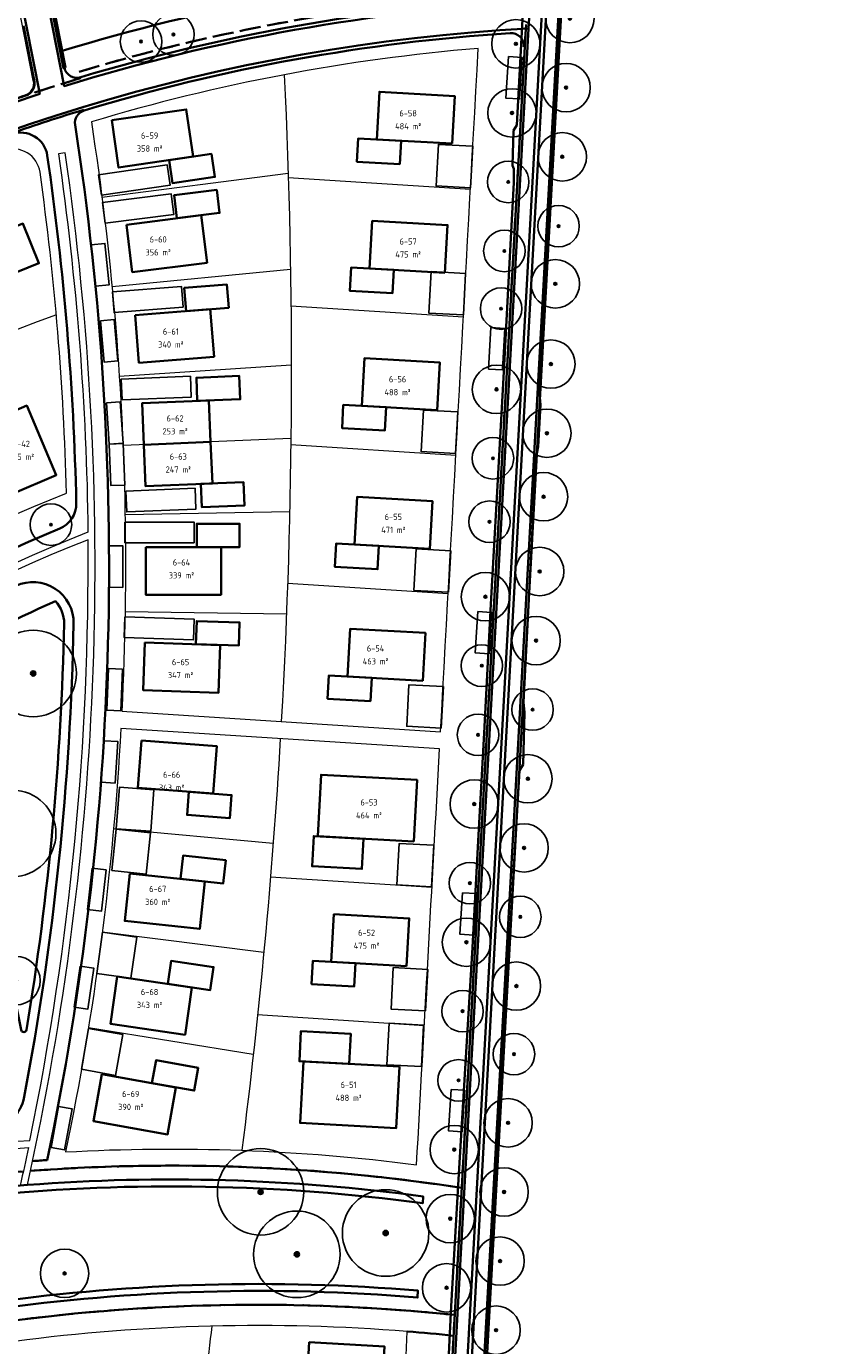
# Model space of a CAD drawing. Extents: x 168179 to 170299, y 448694 to 449599.
# Tile 30 of 32: x 168624 to 168741, y 449308 to 449499. Entities that reach past the tile are written whole.
import ezdxf
from ezdxf.enums import TextEntityAlignment as Align

# ---------------------------------------------------------------- set-up
doc = ezdxf.new("R2010")
doc.units = 0
doc.linetypes.add('NLCS-HIDDEN', pattern=[4, 2, -2])
doc.linetypes.add('VH-RIJWIELPADBAND', pattern=[20, 8, -2, 2, -2, 0, -2, 2, -2])
doc.layers.get('0').update_dxf_attribs({"lineweight": 0})
for name, color, linetype, lineweight in [('N-WE-KG-GRENS_SECTIE-G', 210, 'NLCS-HIDDEN', 35), ('N-WE-VH-VERHARDING-G', 252, 'Continuous', 35), ('N-WE-VH-VERHARDING_ASFALT-O', 252, 'Continuous', 18), ('N-WE-VH-VERHARDING_ASFALT_ROOD-G', 10, 'Continuous', 35), ('N-WE-VH-VERHARDING_ASFALT_ROOD-O', 10, 'Continuous', 18), ('N04-WE-VH-KANTOPSLUITING_ACHTERKANTBAND-G', 50, 'Continuous', 35), ('N06-WE-VH-GOOT-O', 170, 'Continuous', 18), ('N06-WE-VH-KANTOPSLUITING_ACHTERKANTBAND-G', 50, 'Continuous', 35), ('N06-WE-VH-VERHARDING-G', 252, 'Continuous', 35), ('N08-WE-VH-KANTOPSLUITING_RIJWIELPADBAND_120X250-G', 253, 'VH-RIJWIELPADBAND', 35), ('N6-WE-OG-KADASTRAAL_KAVELNUMMER-T18', 7, 'Continuous', 18), ('N6-WE-OG-WEG_PARKEERPLAATS_OPENBAAR-G', 253, 'Continuous', 25), ('N6-WE-OG-WEG_PARKEERPLAATS_PRIVE-G', 253, 'Continuous', 25), ('N8-WE-KW-KUNSTWERK_BRUG_WEGVERKEERSBRUG-G', 170, 'Continuous', 35), ('N8-WE-OG-KADASTRAAL_KAVELNUMMER-T18', 7, 'Continuous', 18), ('N8-WE-OG-KADASTRAAL_KAVELOPPERVLAK-T18', 10, 'Continuous', 18), ('N8-WE-VH-KANTOPSLUITING_ACHTERKANTBAND-G', 50, 'Continuous', 13), ('N8-WE-WH-WATERLIJN-G', 150, 'Continuous', 35), ('R-WE-VH-KANTVERHARDING-G', 210, 'Continuous', 35)]:
    doc.layers.add(name, color=color, linetype=linetype, lineweight=lineweight)
for name, color, linetype, lineweight, true_color in [('N04-WE-KG-KADASTRAAL-O', 150, 'Continuous', 18, 0x007fff), ('N06-WE-KG-KADASTRAAL-O', 150, 'Continuous', 18, 0x007fff), ('N4-PV-GR-BOOM-S', 3, 'Continuous', 25, 0x00ff00), ('N4-WE-KG-GRENS_KADASTRAAL-G', 150, 'Continuous', 18, 0x007fff), ('N4-WE-KG-KADASTRAAL_BEBOUWING-G', 1, 'Continuous', 35, 0xff0000), ('N6-PV-GR-BOOM-S', 3, 'Continuous', 25, 0x00ff00), ('N6-WE-KG-GRENS_KADASTRAAL-G', 150, 'Continuous', 18, 0x007fff), ('N6-WE-KG-KADASTRAAL_BEBOUWING-G', 1, 'Continuous', 35, 0xff0000)]:
    doc.layers.add(name, color=color, linetype=linetype, lineweight=lineweight, true_color=true_color)
doc.styles.add('NLCS-ISO-M1000-T18', font='NLCS-ISO.ttf', dxfattribs={"height": 1.8})

# ---------------------------------------------------------------- blocks, each defined once
blk = doc.blocks.new('an-bb-sn-opp')
at = {"layer": 'N8-WE-OG-KADASTRAAL_KAVELNUMMER-T18', "style": 'NLCS-ISO-M1000-T18'}
blk.add_attdef('NUMMER', text='', height=1.8, dxfattribs=at).set_placement((0, 1.87), align=Align.MIDDLE)
at = {"layer": 'N8-WE-OG-KADASTRAAL_KAVELOPPERVLAK-T18', "style": 'NLCS-ISO-M1000-T18'}
blk.add_attdef('OPPERVLAK', text='', height=1.8, dxfattribs=at).set_placement((0, -1.87), align=Align.MIDDLE)
blk = doc.blocks.new('SGR-BOOM_01')
at = {"ltscale": 0.1}
h = blk.add_hatch(color=256, dxfattribs=at)
edge = h.paths.add_edge_path()
edge.add_arc((0, 0), 0.15, 0, 360)
for radius in [2.5, 0.045]:
    blk.add_circle((0, 0), radius)
blk.add_circle((0, 0), 0.15, dxfattribs=at)

msp = doc.modelspace()

# ---------------------------------------------------------------- linework, layer by layer
at = {"layer": 'N-WE-KG-GRENS_SECTIE-G', "flags": 128}
for points in [[(168697.42, 449523.48, 0.061305), (168625.69, 449511.22), (168625.93, 449510.09), (168625.82, 449510.06), (168619.48, 449508.07), (168619.26, 449509.21, 0.097374), (168518.87, 449453.25), (168517.94, 449454.35), (168516, 449452.84, 0.011255), (168505.99, 449443.81), (168507.05, 449442.69, 0.134676), (168425.05, 449308.09), (168426.17, 449307.81), (168424.38, 449301.33), (168423.27, 449301.61, 0.086527), (168414.66, 449199.64), (168413.11, 449199.5, 0.01336), (168414.95, 449183.61), (168416.49, 449183.83, 0.06257), (168436.07, 449112.19, -0.030357), (168460.72, 449040.48, -0.062919), (168475.75, 448937.32), (168474.2, 448937.29, -0.009415), (168474.2, 448921.69), (168475.75, 448921.66, -0.05401), (168464.45, 448832.8, 0.032968), (168455.08, 448777.73), (168453.38, 448761.24), (168481.27, 448758.33), (168493.77, 448890.3, 0.090314), (168479.7, 449045.74, 0.030357), (168454.27, 449119.72, -0.061192), (168436.21, 449185.1), (168437.15, 449185.24), (168435.21, 449201.7), (168434.26, 449201.62, -0.084578), (168441.84, 449294.75), (168442.76, 449294.52, -0.008125), (168446.11, 449306.59), (168445.23, 449306.85, -0.12909), (168519.31, 449427.16), (168519.95, 449426.48, -0.015422), (168532.35, 449437.58), (168531.72, 449438.32, -0.091735), (168619.61, 449488.54), (168619.92, 449487.64, -0.011125), (168631.73, 449491.47), (168631.45, 449492.38, -0.059389), (168696.32, 449503.7)], [(168696.32, 449503.7, 0.059389), (168631.45, 449492.38), (168631.73, 449491.47, 0.011125), (168619.92, 449487.64), (168619.61, 449488.54, 0.091735), (168531.72, 449438.32), (168532.35, 449437.58, 0.015422), (168519.95, 449426.48), (168519.31, 449427.16, 0.12909), (168445.23, 449306.85), (168446.11, 449306.59, 0.008125), (168442.76, 449294.52), (168441.84, 449294.75, 0.017206), (168437.75, 449276.05), (168445.08, 449274.71, -0.029125), (168452.55, 449305.33, 0.095354), (168556.03, 449319.67, -0.120793), (168686.78, 449331.13)], [(168686.78, 449331.13, 0.120793), (168556.03, 449319.67, -0.095354), (168452.55, 449305.33, 0.029125), (168445.08, 449274.71, 0.01497), (168442.64, 449258.69, 0.087848), (168535.02, 449285.65, -0.141513), (168685.76, 449312.78)]]:
    msp.add_lwpolyline(points, format="xyb", close=True, dxfattribs=at)
at = {"layer": 'N-WE-KG-GRENS_SECTIE-G'}
msp.add_lwpolyline([(168685.76, 449312.78), (168669.55, 449019.54, -0.099335), (168562.46, 449036.57, 0.071724), (168485.34, 449053.2, -0.015524), (168492.35, 449025.86), (168485.08, 449024.24, 0.012724), (168479.7, 449045.74, 0.030357), (168454.27, 449119.72, -0.061192), (168436.21, 449185.1), (168437.15, 449185.24), (168435.21, 449201.7), (168434.26, 449201.62, -0.067274), (168437.75, 449276.05), (168445.08, 449274.71, 0.01497), (168442.64, 449258.69, 0.087848), (168535.02, 449285.65, -0.141513)], format="xyb", close=True, dxfattribs=at)
at = {"layer": 'N-WE-VH-VERHARDING-G', "flags": 128}
for points in [[(168704.35, 449558.25), (168673.22, 448995.39, 0.135498), (168698.38, 448879.67), (168712.25, 448853.26, -0.052646), (168732.61, 448802.03, -0.060721), (168740.57, 448750), (168740.84, 448741.19)], [(168704.35, 449558.25), (168673.22, 448995.39, 0.135498), (168698.38, 448879.67), (168712.25, 448853.26, -0.052646), (168732.61, 448802.03, -0.060721), (168740.57, 448750), (168740.84, 448741.19)], [(168696.04, 449498.63), (168668.23, 448995.66, 0.135498), (168693.96, 448877.35), (168707.82, 448850.93, -0.052646), (168727.8, 448800.68, -0.060721), (168735.57, 448749.85), (168735.84, 448741.03)], [(168696.04, 449498.63), (168668.23, 448995.66, 0.135498), (168693.96, 448877.35), (168707.82, 448850.93, -0.052646), (168727.8, 448800.68, -0.060721), (168735.57, 448749.85), (168735.84, 448741.03)]]:
    msp.add_lwpolyline(points, format="xyb", dxfattribs=at)
at = {"layer": 'N-WE-VH-VERHARDING_ASFALT-O'}
for points in [[(168702.15, 449558.37), (168701.55, 449558.41), (168670.42, 448995.54, 0.135498), (168695.9, 448878.37), (168709.77, 448851.95, -0.052646), (168729.91, 448801.27, -0.060721), (168737.77, 448749.91), (168738.04, 448741.1), (168738.64, 448741.12), (168738.37, 448749.93, 0.060721), (168730.49, 448801.43, 0.052646), (168710.3, 448852.23), (168696.43, 448878.65, -0.135498), (168671.02, 448995.51)], [(168704.35, 449558.25), (168703.95, 449558.28), (168672.82, 448995.41, 0.135498), (168698.03, 448879.49), (168711.9, 448853.07, -0.052646), (168732.23, 448801.92, -0.060721), (168740.17, 448749.99), (168740.44, 448741.17), (168740.84, 448741.19), (168740.57, 448750, 0.060721), (168732.61, 448802.03, 0.052646), (168712.25, 448853.26), (168698.38, 448879.67, -0.135498), (168673.22, 448995.39)], [(168696.44, 449498.65, 0.000368), (168696.04, 449498.63), (168668.23, 448995.66, 0.135498), (168693.96, 448877.35), (168707.82, 448850.93, -0.052646), (168727.8, 448800.68, -0.060721), (168735.57, 448749.85), (168735.84, 448741.03), (168736.24, 448741.05), (168735.97, 448749.86, 0.060721), (168728.18, 448800.79, 0.052646), (168708.18, 448851.12), (168694.31, 448877.53, -0.135498), (168668.63, 448995.64)]]:
    msp.add_lwpolyline(points, format="xyb", close=True, dxfattribs=at)
at = {"layer": 'N-WE-VH-VERHARDING_ASFALT_ROOD-G'}
for points in [[(168701.55, 449558.41), (168670.42, 448995.54, 0.135498), (168695.9, 448878.37), (168709.77, 448851.95, -0.052646), (168729.91, 448801.27, -0.060721), (168737.77, 448749.91), (168738.04, 448741.1)], [(168702.15, 449558.37), (168671.02, 448995.51, 0.135498), (168696.43, 448878.65), (168710.3, 448852.23, -0.052646), (168730.49, 448801.43, -0.060721), (168738.37, 448749.93), (168738.64, 448741.12)], [(168703.95, 449558.28), (168672.82, 448995.41, 0.135498), (168698.03, 448879.49), (168711.9, 448853.07, -0.052646), (168732.23, 448801.92, -0.060721), (168740.17, 448749.99), (168740.44, 448741.17)], [(168696.44, 449498.65), (168668.63, 448995.64, 0.135498), (168694.31, 448877.53), (168708.18, 448851.12, -0.052646), (168728.18, 448800.79, -0.060721), (168735.97, 448749.86), (168736.24, 448741.05)]]:
    msp.add_lwpolyline(points, format="xyb", dxfattribs=at)
at = {"layer": 'N-WE-VH-VERHARDING_ASFALT_ROOD-G', "flags": 128}
msp.add_lwpolyline([(168179.09, 449328.77), (168283.58, 449324.29, -0.02075), (168362.26, 449317.5, -0.028118), (168425.5, 449305.4), (168442.32, 449300.92), (168444.72, 449300.28, -0.251205), (168625.76, 449489.19), (168621.81, 449509.18, 0.015854), (168619.41, 449519.93), (168622.9, 449520.81, -0.006697), (168625.43, 449509.97), (168629.31, 449490.31, -0.062019), (168696.65, 449502.37), (168696.44, 449498.65, 0.516768), (168458.94, 449121.65, -0.030357), (168484.57, 449047.09, -0.090321), (168498.8, 448889.84)], format="xyb", dxfattribs=at)
at = {"layer": 'N-WE-VH-VERHARDING_ASFALT_ROOD-O'}
for points in [[(168701.55, 449558.41), (168699.75, 449558.51), (168696.65, 449502.37), (168696.44, 449498.65), (168668.63, 448995.64, 0.135498), (168694.31, 448877.53), (168708.18, 448851.12, -0.052646), (168728.18, 448800.79, -0.060721), (168735.97, 448749.86), (168736.24, 448741.05), (168738.04, 448741.1), (168737.77, 448749.91, 0.060721), (168729.91, 448801.27, 0.052646), (168709.77, 448851.95), (168695.9, 448878.37, -0.135498), (168670.42, 448995.54)], [(168703.95, 449558.28), (168702.15, 449558.37), (168671.02, 448995.51, 0.135498), (168696.43, 448878.65), (168710.3, 448852.23, -0.052646), (168730.49, 448801.43, -0.060721), (168738.37, 448749.93), (168738.64, 448741.12), (168740.44, 448741.17), (168740.17, 448749.99, 0.060721), (168732.23, 448801.92, 0.052646), (168711.9, 448853.07), (168698.03, 448879.49, -0.135498), (168672.82, 448995.41)]]:
    msp.add_lwpolyline(points, format="xyb", close=True, dxfattribs=at)
at = {"layer": 'N04-WE-KG-KADASTRAAL-O'}
msp.add_lwpolyline([(168677.66, 449292.02, 0.012535), (168678.91, 449310.39, 0.052161), (168622.12, 449308.96, 0.04373), (168611.75, 449235.5, 0.02587), (168611.75, 449192.07, -0.005353), (168612.17, 449183.04), (168626.19, 449181.55), (168626.67, 449193.08), (168627.36, 449209.22), (168642.23, 449208.49), (168673.14, 449206.97, 0.001728), (168674.85, 449238.06), (168677.66, 449292.04)], format="xyb", dxfattribs=at)
at = {"layer": 'N04-WE-VH-KANTOPSLUITING_ACHTERKANTBAND-G', "flags": 128}
for points in [[(168618.19, 449311.45, -0.061455), (168685.76, 449312.78)], [(168678.91, 449310.39, -0.006151), (168685.6, 449309.78)]]:
    msp.add_lwpolyline(points, format="xyb", dxfattribs=at)
at = {"layer": 'N06-WE-KG-KADASTRAAL-O', "flags": 128}
for points in [[(168689.16, 449495.75, 0.052722), (168633.23, 449485.13, -0.033689), (168638.09, 449429.03, -0.017347), (168637.64, 449400.01), (168683.72, 449397.04, 0.000087)], [(168625.81, 449477.87, 0.474287), (168620.65, 449481, 0.092262), (168534.96, 449431.29, -0.049728), (168557.74, 449388.66, 0.523178), (168560.79, 449388, -0.092848), (168629.64, 449431.51, 0.02833)], [(168683.58, 449394.55), (168637.51, 449397.51, -0.036918), (168629.51, 449336.33, -0.045751), (168680.25, 449334.48, 0.000053)]]:
    msp.add_lwpolyline(points, format="xyb", close=True, dxfattribs=at)
at = {"layer": 'N06-WE-VH-GOOT-O'}
msp.add_lwpolyline([(168456.24, 449308.56, 0.092107), (168554.94, 449322.89, -0.011082), (168566.73, 449326.61, -0.005796), (168567.38, 449321.17), (168568.36, 449321.46, 0.005767), (168567.7, 449326.89, -0.051504), (168624.13, 449336.98, -0.00341), (168622.95, 449331.48), (168623.99, 449331.56, 0.090838), (168629.45, 449480.65), (168628.46, 449480.51, -0.033225), (168632.74, 449425.85, 0.108405), (168556.27, 449374.57, 0.05859), (168531.89, 449424.31), (168531.04, 449423.77, -0.109832), (168566.6, 449327.61, 0.011218), (168554.62, 449323.83, -0.092107), (168456.28, 449309.56)], format="xyb", close=True, dxfattribs=at)
at = {"layer": 'N06-WE-VH-GOOT-O', "flags": 128}
msp.add_lwpolyline([(168567.57, 449327.89, -0.051628), (168624.34, 449338, 0.052923), (168632.75, 449424.78, 0.108555), (168556.64, 449373.51, -0.049573)], format="xyb", close=True, dxfattribs=at)
at = {"layer": 'N06-WE-VH-KANTOPSLUITING_ACHTERKANTBAND-G', "flags": 128}
for points in [[(168696.25, 449504.54, -0.379654), (168694.49, 449502.76, 0.057689), (168631.69, 449491.59)], [(168695.78, 449495.99, 0.449763), (168693.78, 449497.97, 0.057588), (168632.2, 449486.79, 0.373505), (168630.88, 449484.7, -0.090643), (168626.84, 449335.15, 0.001896), (168624.74, 449335, 0.001896)], [(168631.69, 449491.59, -0.428892), (168629.33, 449492.94, -0.428892)], [(168686.78, 449331.13, 0.056776), (168624.44, 449333.6, 0.056776)]]:
    msp.add_lwpolyline(points, format="xyb", dxfattribs=at)
for points in [[(168626.86, 449480.28, -0.030657), (168631.05, 449430.05, -0.309726), (168628.65, 449426.38, 0.090222), (168563.36, 449384.4, -0.524755), (168553.9, 449386.47, 0.048177), (168532.45, 449427.15, -0.376371), (168533.15, 449432.21, -0.094662), (168621.74, 449483.38, -0.471152)], [(168575.46, 449332.12, -0.038595), (168618.3, 449339.52, 0.333885), (168623.53, 449344.28, 0.041891), (168630.67, 449412.65, 0.554468), (168622.31, 449418.11, 0.088245), (168561.51, 449375.61, 0.281841), (168560.08, 449369.64, -0.035399), (168568.23, 449336.81, 0.436587)], [(168609.41, 449406.57, -0.032767), (168623.06, 449353.96, 0.837535), (168623.85, 449353.97, 0.036031), (168629.29, 449412.68, 0.198504), (168628.04, 449415.88, 0.025114)]]:
    msp.add_lwpolyline(points, format="xyb", close=True, dxfattribs=at)
at = {"layer": 'N06-WE-VH-VERHARDING-G'}
msp.add_lwpolyline([(168632.16, 449486.9, 0.010084), (168621.7, 449483.5)], format="xyb", dxfattribs=at)
at = {"layer": 'N08-WE-VH-KANTOPSLUITING_RIJWIELPADBAND_120X250-G'}
msp.add_lwpolyline([(168619.92, 449487.64, -0.003592), (168623.7, 449488.93, 0.401877), (168624.96, 449491.15), (168621.5, 449508.7)], format="xyb", dxfattribs=at)
at = {"layer": 'N4-WE-KG-GRENS_KADASTRAAL-G', "flags": 128}
msp.add_lwpolyline([(168650.66, 449311.16, -0.000244), (168648.8, 449296.38), (168648.16, 449291.12), (168647.24, 449283.72), (168646.48, 449276.3), (168645.31, 449263.52), (168645.2, 449262.42), (168644.29, 449252.27), (168643.7, 449242.09), (168643.56, 449239.72), (168642.98, 449231.93), (168642.59, 449225.48), (168642.36, 449221.75), (168641.69, 449208.52)], format="xyb", dxfattribs=at)
at = {"layer": 'N4-WE-KG-KADASTRAAL_BEBOUWING-G', "flags": 128}
msp.add_lwpolyline([(168675.23, 449301.33), (168675.61, 449308.22), (168664.73, 449308.82), (168664.35, 449301.94)], close=True, dxfattribs=at)
at = {"layer": 'N6-WE-KG-GRENS_KADASTRAAL-G', "flags": 128}
for points in [[(168661.12, 449491.95, -0.026206), (168660.69, 449398.52, -0.026206)], [(168628.17, 449457.25, 0.095796), (168547.93, 449409.56, 0.095796)], [(168660.55, 449396.03, -0.016746), (168654.99, 449336.56)]]:
    msp.add_lwpolyline(points, format="xyb", dxfattribs=at)
for points in [[(168661.69, 449477.69), (168634.77, 449474.24)], [(168661.71, 449477.12), (168688.04, 449475.43)], [(168662.02, 449463.82), (168636.22, 449461.32)], [(168662.09, 449458.56), (168687.03, 449456.96)], [(168662.14, 449449.99), (168637.27, 449448.36)], [(168662.09, 449439.38), (168637.81, 449438.38)], [(168662.08, 449438.52), (168685.93, 449436.98)], [(168661.91, 449428.8), (168638.11, 449428.38)], [(168661.61, 449418.51), (168684.82, 449417.01)], [(168661.44, 449414.01), (168638.12, 449414.38)], [(168659.51, 449380.9), (168636.44, 449383)], [(168659.13, 449376.08), (168682.47, 449374.58)], [(168658.16, 449365.12), (168634.81, 449368.09)], [(168657.26, 449356.16), (168681.37, 449354.61)], [(168656.64, 449350.39), (168632.81, 449354.24)]]:
    msp.add_lwpolyline(points, dxfattribs=at)
at = {"layer": 'N6-WE-KG-KADASTRAAL_BEBOUWING-G', "flags": 128}
for points in [[(168685.38, 449482), (168674.5, 449482.6), (168674.88, 449489.49), (168685.76, 449488.88)], [(168636.17, 449485.37), (168646.95, 449486.95), (168647.95, 449480.13), (168637.16, 449478.55)], [(168678.01, 449482.4), (168677.82, 449479.05), (168671.63, 449479.39), (168671.82, 449482.75)], [(168644.47, 449479.62), (168650.6, 449480.51), (168651.09, 449477.19), (168644.95, 449476.29)], [(168645.61, 449471.21), (168645.19, 449474.54), (168651.35, 449475.32), (168651.77, 449471.98)], [(168620.23, 449469.21), (168623.34, 449470.46), (168625.65, 449464.71), (168622.54, 449463.46)], [(168638.29, 449470.29), (168649.11, 449471.65), (168649.97, 449464.8), (168639.15, 449463.44)], [(168684.34, 449463.34), (168673.46, 449463.94), (168673.84, 449470.83), (168684.73, 449470.23)], [(168676.97, 449463.75), (168676.79, 449460.4), (168670.6, 449460.74), (168670.78, 449464.09)], [(168646.92, 449457.8), (168646.65, 449461.15), (168652.83, 449461.64), (168653.1, 449458.29)], [(168639.56, 449457.21), (168650.43, 449458.08), (168650.98, 449451.2), (168640.11, 449450.34)], [(168683.22, 449443.5), (168672.33, 449444.1), (168672.71, 449450.99), (168683.6, 449450.39)], [(168648.55, 449444.83), (168654.75, 449445.08), (168654.61, 449448.44), (168648.41, 449448.18)], [(168621.81, 449431.42), (168628.16, 449434.12), (168623.88, 449444.15), (168617.53, 449441.44)], [(168640.81, 449438.5), (168650.48, 449438.9), (168650.23, 449444.9), (168640.56, 449444.49)], [(168675.85, 449443.91), (168675.66, 449440.55), (168669.47, 449440.9), (168669.66, 449444.25)], [(168640.81, 449438.5), (168650.48, 449438.9), (168650.73, 449432.91), (168641.06, 449432.51)], [(168649.05, 449432.84), (168655.24, 449433.09), (168655.38, 449429.74), (168649.19, 449429.48)], [(168682.16, 449423.46), (168671.28, 449424.07), (168671.66, 449430.96), (168682.55, 449430.35)], [(168648.47, 449423.72), (168648.47, 449427.08), (168654.67, 449427.08), (168654.67, 449423.72)], [(168641.09, 449423.72), (168651.99, 449423.72), (168651.99, 449416.82), (168641.09, 449416.82)], [(168674.8, 449423.87), (168674.61, 449420.52), (168668.42, 449420.86), (168668.61, 449424.22)], [(168648.35, 449409.68), (168648.46, 449413.03), (168654.66, 449412.83), (168654.54, 449409.47)], [(168681.14, 449404.41), (168670.25, 449405.01), (168670.64, 449411.9), (168681.52, 449411.3)], [(168640.97, 449409.93), (168651.87, 449409.56), (168651.63, 449402.66), (168640.74, 449403.03)], [(168673.77, 449404.82), (168673.58, 449401.46), (168667.39, 449401.81), (168667.58, 449405.16)], [(168640.48, 449395.79), (168651.35, 449394.97), (168650.83, 449388.09), (168639.96, 449388.91)], [(168679.85, 449381.18), (168665.97, 449381.93), (168666.45, 449390.82), (168680.33, 449390.07)], [(168647.32, 449388.35), (168653.5, 449387.89), (168653.25, 449384.54), (168647.07, 449385.01)], [(168672.58, 449381.56), (168672.34, 449377.21), (168665.15, 449377.6), (168665.39, 449381.95)], [(168646.14, 449375.79), (168646.5, 449379.13), (168652.66, 449378.47), (168652.31, 449375.13)], [(168638.8, 449376.57), (168649.64, 449375.41), (168648.91, 449368.55), (168638.07, 449369.71)], [(168678.8, 449363.18), (168667.92, 449363.78), (168668.3, 449370.67), (168679.18, 449370.07)], [(168644.28, 449360.6), (168644.76, 449363.92), (168650.9, 449363.04), (168650.42, 449359.71)], [(168671.43, 449363.59), (168671.25, 449360.23), (168665.06, 449360.58), (168665.24, 449363.93)], [(168636.98, 449361.65), (168647.77, 449360.09), (168646.79, 449353.26), (168636, 449354.82)], [(168670.5, 449349.05), (168670.73, 449353.4), (168663.54, 449353.79), (168663.31, 449349.44)], [(168641.99, 449346.27), (168642.58, 449349.58), (168648.68, 449348.49), (168648.1, 449345.19)], [(168677.77, 449348.65), (168677.29, 449339.76), (168663.41, 449340.51), (168663.89, 449349.39)], [(168634.73, 449347.57), (168645.46, 449345.66), (168644.25, 449338.86), (168633.52, 449340.77)]]:
    msp.add_lwpolyline(points, close=True, dxfattribs=at)
at = {"layer": 'N6-WE-OG-WEG_PARKEERPLAATS_OPENBAAR-G', "flags": 128}
for points in [[(168693.52, 449494.58), (168693.15, 449488.59), (168695.15, 449488.47), (168695.51, 449494.46)], [(168633.2, 449467.37), (168633.82, 449461.4), (168635.81, 449461.61), (168635.19, 449467.58)], [(168634.56, 449456.41), (168635.06, 449450.43), (168637.05, 449450.6), (168636.55, 449456.58)], [(168691.01, 449455.43), (168690.65, 449449.44), (168692.65, 449449.32), (168693.01, 449455.3)], [(168635.4, 449444.57), (168635.81, 449438.59), (168637.81, 449438.72), (168637.4, 449444.71)], [(168635.81, 449438.59), (168636.05, 449432.59), (168638.05, 449432.67), (168637.81, 449438.67)], [(168635.79, 449423.9), (168635.76, 449417.9), (168637.76, 449417.89), (168637.79, 449423.89)], [(168689.11, 449414.41), (168688.74, 449408.42), (168690.74, 449408.3), (168691.1, 449414.28)], [(168635.72, 449406.15), (168635.47, 449400.16), (168637.47, 449400.07), (168637.72, 449406.07)], [(168635.06, 449395.74), (168634.66, 449389.76), (168636.66, 449389.62), (168637.06, 449395.61)], [(168633.37, 449377.3), (168632.69, 449371.34), (168634.68, 449371.11), (168635.36, 449377.08)], [(168686.88, 449373.76), (168686.51, 449367.77), (168688.51, 449367.65), (168688.87, 449373.64)], [(168631.62, 449363.16), (168630.75, 449357.22), (168632.72, 449356.93), (168633.6, 449362.86)], [(168685.23, 449345.35), (168684.87, 449339.36), (168686.86, 449339.24), (168687.22, 449345.23)], [(168628.49, 449342.89), (168627.41, 449336.99), (168629.37, 449336.62), (168630.46, 449342.53)]]:
    msp.add_lwpolyline(points, close=True, dxfattribs=at)
at = {"layer": 'N6-WE-OG-WEG_PARKEERPLAATS_PRIVE-G', "flags": 128}
for points in [[(168688.07, 449475.62), (168688.39, 449481.61), (168683.4, 449481.88), (168683.08, 449475.89)], [(168634.72, 449474.54), (168634.28, 449477.51), (168644.18, 449478.96), (168644.61, 449475.99)], [(168634.86, 449473.49), (168635.24, 449470.52), (168645.16, 449471.77), (168644.79, 449474.74)], [(168687.02, 449457.26), (168687.34, 449463.25), (168682.35, 449463.52), (168682.02, 449457.53)], [(168636.28, 449460.57), (168636.52, 449457.58), (168646.49, 449458.38), (168646.25, 449461.37)], [(168637.69, 449444.98), (168637.56, 449447.97), (168647.55, 449448.39), (168647.68, 449445.39)], [(168685.9, 449437.24), (168686.23, 449443.23), (168681.23, 449443.5), (168680.91, 449437.51)], [(168638.23, 449431.79), (168638.36, 449428.79), (168648.35, 449429.21), (168648.22, 449432.2)], [(168638.09, 449427.33), (168638.09, 449424.33), (168648.09, 449424.33), (168648.09, 449427.33)], [(168684.86, 449417.2), (168685.18, 449423.19), (168680.19, 449423.46), (168679.86, 449417.46)], [(168638.09, 449413.63), (168637.99, 449410.63), (168647.99, 449410.3), (168648.09, 449413.3)], [(168683.82, 449397.55), (168684.14, 449403.55), (168679.15, 449403.82), (168678.83, 449397.82)], [(168636.82, 449383.03), (168637.28, 449389.01), (168642.26, 449388.64), (168641.81, 449382.65)], [(168636.17, 449376.98), (168636.81, 449382.95), (168641.78, 449382.42), (168641.14, 449376.45)], [(168682.41, 449374.65), (168682.74, 449380.64), (168677.74, 449380.91), (168677.42, 449374.92)], [(168634, 449362.12), (168634.86, 449368.06), (168639.81, 449367.35), (168638.95, 449361.41)], [(168681.55, 449356.7), (168681.87, 449362.7), (168676.88, 449362.96), (168676.56, 449356.97)], [(168631.79, 449348.27), (168632.84, 449354.17), (168637.76, 449353.3), (168636.71, 449347.39)], [(168681.26, 449354.65), (168680.94, 449348.66), (168675.95, 449348.93), (168676.27, 449354.92)]]:
    msp.add_lwpolyline(points, close=True, dxfattribs=at)
at = {"layer": 'N8-WE-KW-KUNSTWERK_BRUG_WEGVERKEERSBRUG-G', "flags": 128}
msp.add_lwpolyline([(168626.11, 449510.14), (168629.49, 449492.99), (168629.21, 449492.9), (168625.82, 449510.06)], close=True, dxfattribs=at)
at = {"layer": 'N8-WE-VH-KANTOPSLUITING_ACHTERKANTBAND-G', "flags": 128}
msp.add_lwpolyline([(168619.88, 449487.75, -0.003605), (168623.66, 449489.05, 0.403919), (168624.84, 449491.13), (168621.38, 449508.67)], format="xyb", dxfattribs=at)
at = {"layer": 'N8-WE-WH-WATERLIJN-G'}
msp.add_lwpolyline([(168629.02, 449495.4, -0.056562), (168691.5, 449507.01), (168692.19, 449519.58, 0.056822), (168626.58, 449507.73)], format="xyb", dxfattribs=at)
at = {"layer": 'N8-WE-WH-WATERLIJN-G', "flags": 128}
for points in [[(168542.74, 449312.4, 0.013365), (168557, 449316.83, -0.115931), (168681.15, 449328.91), (168681.2, 449329.91, 0.05244), (168623.99, 449331.56), (168622.95, 449331.48, 0.050847), (168568.36, 449321.46), (168567.38, 449321.17, 0.010265), (168556.68, 449317.78, -0.013729), (168542.08, 449313.25, -0.013729)], [(168560.59, 449298.86, -0.053072), (168617.62, 449313.39), (168618.68, 449313.54, -0.05569), (168680.39, 449315.29), (168680.45, 449316.29, 0.110581), (168559.68, 449299.59)]]:
    msp.add_lwpolyline(points, format="xyb", dxfattribs=at)
at = {"layer": 'R-WE-VH-KANTVERHARDING-G'}
for points in [[(168711.78, 449568.05), (168708.7, 449568.23), (168707.44, 449567.04), (168706, 449565), (168704.95, 449562.64), (168704.66, 449561), (168704.33, 449558.37), (168703.31, 449545.14), (168701.21, 449503.92), (168699.95, 449481.22), (168697.99, 449446.37), (168698.19, 449444.27), (168697.83, 449438.22), (168697.56, 449436.71), (168695.72, 449401.3), (168695.85, 449399.79), (168695.68, 449392.32), (168695.12, 449391.45), (168693.36, 449360.88), (168692.31, 449344.04), (168689.64, 449299.28)], [(168684.59, 449300.2), (168685.24, 449314.04), (168686.3, 449332.36), (168687.34, 449349.15), (168688.32, 449365.88), (168689.16, 449381.28), (168690.03, 449396.81), (168690.99, 449415.47), (168691.85, 449430.86), (168692.83, 449448.16), (168693.73, 449465.65), (168694.3, 449476.38), (168694.31, 449478.36), (168694.13, 449478.82), (168694.21, 449482.23), (168694.28, 449483.88), (168694.74, 449484.67), (168695.8, 449504.52)]]:
    msp.add_lwpolyline(points, dxfattribs=at)

# ---------------------------------------------------------------- block references
at = {"layer": 'N4-PV-GR-BOOM-S'}
for p, xscale, yscale, zscale in [((168657.7, 449330.56), 2.5, 2.5, 2.5), ((168675.78, 449324.62), 2.5, 2.5, 2.5), ((168662.94, 449321.53), 2.5, 2.5, 2.5), ((168629.36, 449318.78), 1.4, 1.4, 1.4)]:
    msp.add_blockref('SGR-BOOM_01', p, dxfattribs=dict(at, xscale=xscale, yscale=yscale, zscale=zscale))
for p, xscale, yscale, zscale, rotation in [((168692.9, 449330.54), 1.399999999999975, 1.399999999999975, 1.399999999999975, 266.9543284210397), ((168685.12, 449326.69), 1.399999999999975, 1.399999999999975, 1.399999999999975, 266.9543284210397), ((168692.32, 449320.56), 1.4, 1.4, 1.4, 86.67349484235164), ((168684.59, 449316.7), 1.399999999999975, 1.399999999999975, 1.399999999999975, 266.9543284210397), ((168691.74, 449310.58), 1.4, 1.4, 1.4, 86.67349484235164)]:
    msp.add_blockref('SGR-BOOM_01', p, dxfattribs=dict(at, xscale=xscale, yscale=yscale, zscale=zscale, rotation=rotation))
at = {"layer": 'N6-PV-GR-BOOM-S'}
for p, xscale, yscale, zscale, rotation in [((168702.42, 449500.07), 1.4, 1.4, 1.4, 86.85763884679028), ((168694.61, 449496.42), 1.400000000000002, 1.400000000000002, 1.400000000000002, 266.7913201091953), ((168701.87, 449490.09), 1.4, 1.4, 1.4, 86.85763884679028), ((168694.05, 449486.44), 1.400000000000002, 1.400000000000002, 1.400000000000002, 266.7913201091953), ((168701.32, 449480.1), 1.4, 1.4, 1.4, 86.85763884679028), ((168700.31, 449461.75), 1.4, 1.4, 1.4, 86.85763884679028), ((168699.67, 449450.15), 1.4, 1.4, 1.4, 86.85763884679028), ((168691.81, 449446.5), 1.4, 1.4, 1.4, 266.7986788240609), ((168699.1, 449440.16), 1.4, 1.4, 1.4, 86.57683893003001), ((168698.61, 449430.99), 1.399999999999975, 1.399999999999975, 1.399999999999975, 87.01987469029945), ((168698.05, 449420.19), 1.399999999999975, 1.399999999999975, 1.399999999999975, 87.01987469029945), ((168690.2, 449416.54), 1.4, 1.4, 1.4, 266.9145692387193), ((168697.53, 449410.2), 1.399999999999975, 1.399999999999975, 1.399999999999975, 87.01987469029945), ((168696.35, 449390.24), 1.4, 1.4, 1.4, 86.81864352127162), ((168688.59, 449386.59), 1.4, 1.4, 1.4, 266.9145692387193), ((168695.79, 449380.25), 1.4, 1.4, 1.4, 86.81864352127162), ((168687.46, 449366.62), 1.4, 1.4, 1.4, 266.7379665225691), ((168694.68, 449360.29), 1.4, 1.4, 1.4, 86.81864352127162), ((168693.48, 449340.53), 1.4, 1.4, 1.4, 86.67349484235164), ((168685.7, 449336.67), 1.4, 1.4, 1.4, 266.5265122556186)]:
    msp.add_blockref('SGR-BOOM_01', p, dxfattribs=dict(at, xscale=xscale, yscale=yscale, zscale=zscale, rotation=rotation))
for p, xscale, yscale, zscale in [((168645.1, 449497.77), 1.2, 1.2, 1.2), ((168640.41, 449496.75), 1.2, 1.2, 1.2), ((168693.5, 449476.47), 1.2, 1.2, 1.2), ((168700.78, 449470.08), 1.2, 1.2, 1.2), ((168692.94, 449466.49), 1.2, 1.2, 1.2), ((168692.47, 449458.16), 1.2, 1.2, 1.2), ((168691.29, 449436.54), 1.2, 1.2, 1.2), ((168690.8, 449427.37), 1.2, 1.2, 1.2), ((168627.39, 449426.96), 1.2, 1.2, 1.2), ((168624.82, 449405.46), 2.5, 2.5, 2.5), ((168689.68, 449406.58), 1.2, 1.2, 1.2), ((168697.02, 449400.24), 1.2, 1.2, 1.2), ((168689.14, 449396.59), 1.2, 1.2, 1.2), ((168621.86, 449382.34), 2.5, 2.5, 2.5), ((168687.96, 449375.16), 1.2, 1.2, 1.2), ((168695.25, 449370.29), 1.2, 1.2, 1.2), ((168622.33, 449361.08), 1.4, 1.4, 1.4), ((168686.9, 449356.66), 1.2, 1.2, 1.2), ((168694.33, 449350.45), 1.2, 1.2, 1.2), ((168686.32, 449346.67), 1.2, 1.2, 1.2)]:
    msp.add_blockref('SGR-BOOM_01', p, dxfattribs=dict(at, xscale=xscale, yscale=yscale, zscale=zscale))
at = {"layer": 'N6-WE-OG-KADASTRAAL_KAVELNUMMER-T18', "xscale": 0.5, "yscale": 0.5, "zscale": 0.5}
for p, values in [((168679.03, 449485.45), {'NUMMER': '6-58', 'OPPERVLAK': '484 m²'}), ((168641.66, 449482.23), {'NUMMER': '6-59', 'OPPERVLAK': '358 m²'}), ((168642.89, 449467.23), {'NUMMER': '6-60', 'OPPERVLAK': '356 m²'}), ((168679.03, 449466.93), {'NUMMER': '6-57', 'OPPERVLAK': '475 m²'}), ((168644.72, 449453.92), {'NUMMER': '6-61', 'OPPERVLAK': '340 m²'}), ((168677.5, 449447.03), {'NUMMER': '6-56', 'OPPERVLAK': '488 m²'}), ((168645.34, 449441.37), {'NUMMER': '6-62', 'OPPERVLAK': '253 m²'}), ((168623.11, 449437.69), {'NUMMER': '6-42', 'OPPERVLAK': '405 m²'}), ((168645.8, 449435.86), {'NUMMER': '6-63', 'OPPERVLAK': '247 m²'}), ((168676.89, 449427.14), {'NUMMER': '6-55', 'OPPERVLAK': '471 m²'}), ((168646.26, 449420.56), {'NUMMER': '6-64', 'OPPERVLAK': '339 m²'}), ((168674.32, 449408.14), {'NUMMER': '6-54', 'OPPERVLAK': '463 m²'}), ((168646.13, 449406.16), {'NUMMER': '6-65', 'OPPERVLAK': '347 m²'}), ((168644.84, 449389.89), {'NUMMER': '6-66', 'OPPERVLAK': '343 m²'}), ((168673.37, 449385.89), {'NUMMER': '6-53', 'OPPERVLAK': '464 m²'}), ((168642.83, 449373.39), {'NUMMER': '6-67', 'OPPERVLAK': '360 m²'}), ((168673.02, 449367.06), {'NUMMER': '6-52', 'OPPERVLAK': '475 m²'}), ((168641.65, 449358.5), {'NUMMER': '6-68', 'OPPERVLAK': '343 m²'}), ((168670.42, 449345.08), {'NUMMER': '6-51', 'OPPERVLAK': '488 m²'}), ((168638.93, 449343.77), {'NUMMER': '6-69', 'OPPERVLAK': '390 m²'})]:
    msp.add_blockref('an-bb-sn-opp', p, dxfattribs=at).add_auto_attribs(values)

doc.saveas('drawing.dxf')
